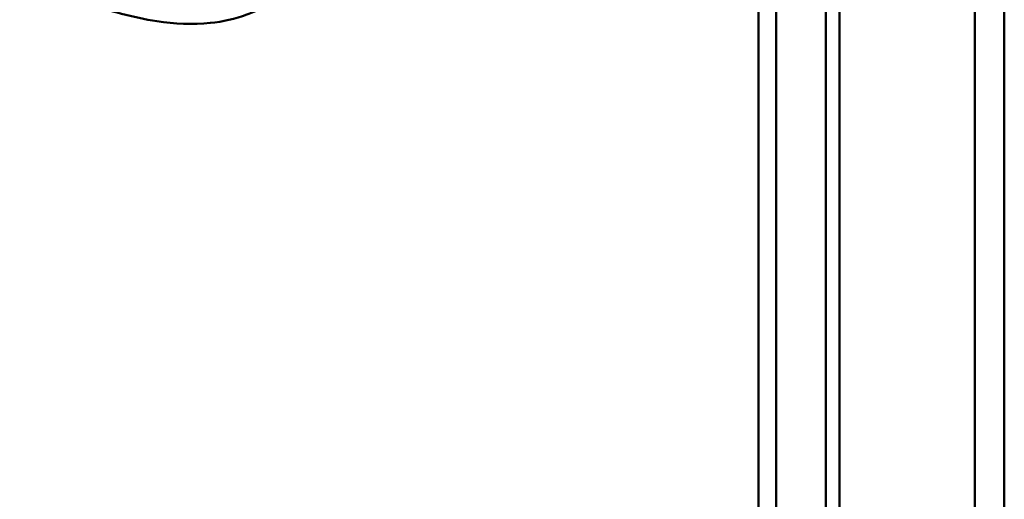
# Model space of a CAD drawing. Header units: millimetres. Extents: x 20 to 833, y 20 to 574.
# Tile 4 of 20: x 209 to 228, y 83 to 93. Entities that reach past the tile are written whole.
import ezdxf

# ---------------------------------------------------------------- set-up
doc = ezdxf.new("R2010")
doc.units = ezdxf.units.MM
doc.header["$LTSCALE"] = 2
doc.layers.add('Sichtbare Kanten(DIN)', color=7, linetype='Continuous', lineweight=50)
doc.layers.add('Sichtbare tangentiale Kanten(DIN)', color=7, linetype='Continuous', lineweight=50)

msp = doc.modelspace()

# ---------------------------------------------------------------- linework, layer by layer
at = {"layer": 'Sichtbare Kanten(DIN)'}
for p, q in [((223.37, 60.033), (223.37, 121.901)), ((224.986, 121.325), (224.986, 58.804)), ((224.711, 58.645), (224.711, 121.167))]:
    msp.add_line(p, q, dxfattribs=at)
for points, knots in [([(228.267, 125.167), (228.267, 114.281), (228.267, 103.394), (228.267, 82.771), (228.267, 73.035), (228.267, 63.299)], [0, 0, 0, 0, 10, 10, 18.943141, 18.943141, 18.943141, 18.943141]), ([(213.602, 92.898), (213.6, 92.897), (213.599, 92.896), (213.596, 92.895), (213.595, 92.894), (213.59, 92.891), (213.587, 92.89), (213.579, 92.885), (213.574, 92.882), (213.557, 92.872), (213.546, 92.866), (213.505, 92.843), (213.475, 92.828), (213.358, 92.769), (213.27, 92.731), (212.946, 92.61), (212.699, 92.556), (212.099, 92.493), (211.737, 92.512), (210.909, 92.638), (210.442, 92.771), (209.529, 93.075), (209.079, 93.256), (208.652, 93.452)], [0, 0, 0, 0, 0.001294, 0.001294, 0.00269, 0.00269, 0.005129, 0.005129, 0.009712, 0.009712, 0.019866, 0.019866, 0.046471, 0.046471, 0.126297, 0.126297, 0.333994, 0.333994, 0.625513, 0.625513, 1.018787, 1.018787, 1.429049, 1.429049, 1.429049, 1.429049])]:
    msp.add_open_spline(points, degree=3, knots=knots, dxfattribs=at)
at = {"layer": 'Sichtbare tangentiale Kanten(DIN)'}
msp.add_line((223.721, 121.412), (223.721, 59.543), dxfattribs=at)
msp.add_open_spline([(227.681, 62.483), (227.681, 93.417), (227.681, 124.351)], degree=2, dxfattribs=at)

doc.saveas('drawing.dxf')
